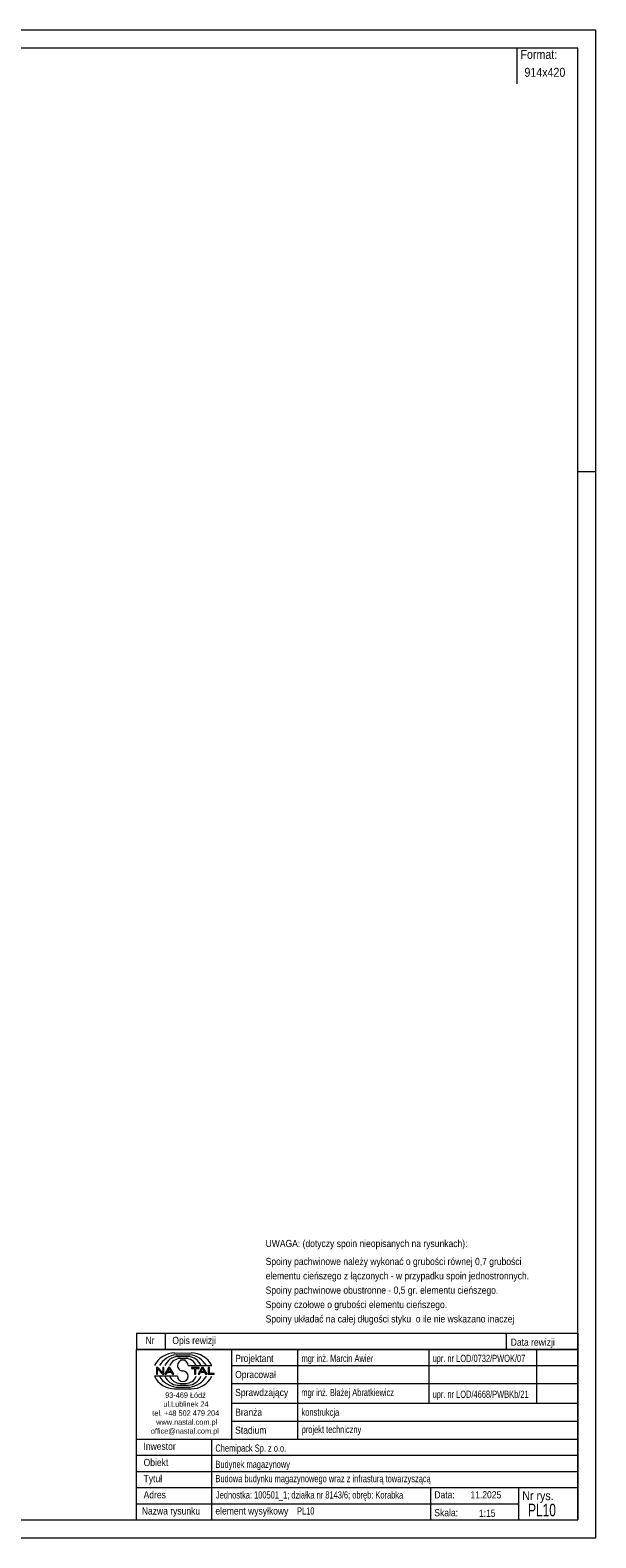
# Model space of a CAD drawing. Header units: millimetres. Extents: x 0 to 914, y 0 to 420.
# Tile 9 of 9: x 756 to 914, y 0 to 420. Entities that reach past the tile are written whole.
import ezdxf

# ---------------------------------------------------------------- set-up
doc = ezdxf.new("R2010")
doc.units = ezdxf.units.MM
doc.linetypes.add('XKITLINE00', pattern=[0])
doc.layers.add('Arkusz rysunku', color=3, linetype='Continuous', lineweight=0)
doc.layers.add('Inny typ obiektu', color=7, linetype='Continuous', lineweight=0)
doc.styles.add('ARIAL', font='ARIAL.TTF')

msp = doc.modelspace()

# ---------------------------------------------------------------- linework, layer by layer
at = {"layer": 'Arkusz rysunku', "linetype": 'XKITLINE00', "lineweight": 0}
for p, q in [((914, 420), (0, 420)), ((914, 0), (914, 420)), ((909, 415), (5, 415)), ((909, 5), (909, 415)), ((914, 297), (909, 297)), ((5, 5), (909, 5)), ((0, 0), (914, 0))]:
    msp.add_line(p, q, dxfattribs=at)
at = {"layer": 'Inny typ obiektu', "linetype": 'XKITLINE00', "lineweight": 0}
for p, q in [((892, 415), (892, 405)), ((786, 57), (786, 52.5)), ((786, 57), (909, 57)), ((794, 57), (794, 52.5)), ((889, 57), (889, 52.5)), ((909, 57), (909, 52.5)), ((909, 52.5), (786, 52.5)), ((786, 5), (786, 52.5)), ((786, 52.5), (909, 52.5)), ((796.62, 51.49), (801.23, 51.5)), ((797.07, 50.99), (800.86, 51)), ((797.46, 50.49), (800.45, 50.49)), ((812.5, 52.5), (812.5, 27.5)), ((831, 27.5), (831, 52.5)), ((867.5, 52.5), (867.5, 37.5)), ((897.5, 52.5), (897.5, 37.5)), ((909, 52.5), (909, 5)), ((791.93, 47.44), (791.57, 47.44)), ((791.57, 47.44), (791.57, 45.56)), ((791.9, 47.04), (793.29, 45.56)), ((791.9, 45.56), (791.9, 47.04)), ((793.31, 45.96), (791.93, 47.44)), ((793.65, 47.44), (793.31, 47.44)), ((793.31, 47.44), (793.31, 45.96)), ((793.65, 45.56), (793.65, 47.44)), ((794.96, 47.44), (793.94, 45.56)), ((794.71, 46.33), (795.14, 47.24)), ((795.6, 46.33), (794.71, 46.33)), ((795.33, 47.44), (794.96, 47.44)), ((795.14, 47.24), (795.6, 46.33)), ((796.41, 45.56), (795.33, 47.44)), ((798.2, 49.98), (799.73, 49.99)), ((800.42, 47.99), (806.98, 47.99)), ((803.43, 47.44), (801.34, 47.44)), ((801.34, 47.44), (801.34, 47.22)), ((801.34, 47.22), (802.21, 47.22)), ((802.21, 47.22), (802.21, 45.56)), ((802.56, 45.56), (802.56, 47.22)), ((802.56, 47.22), (803.43, 47.22)), ((804.21, 47.44), (803.2, 45.56)), ((803.43, 47.22), (803.43, 47.44)), ((803.96, 46.33), (804.39, 47.24)), ((804.86, 46.33), (803.96, 46.33)), ((804.59, 47.44), (804.21, 47.44)), ((804.4, 47.24), (804.39, 47.24)), ((804.4, 47.24), (804.86, 46.33)), ((805.67, 45.56), (804.59, 47.44)), ((806.36, 47.44), (806.01, 47.44)), ((806.01, 47.44), (806.01, 45.56)), ((806.36, 45.78), (806.36, 47.44)), ((812.5, 48), (909, 48)), ((797.43, 45.01), (791, 45.01)), ((791.57, 45.56), (791.9, 45.56)), ((793.29, 45.56), (793.65, 45.56)), ((793.94, 45.56), (794.31, 45.56)), ((794.31, 45.56), (794.61, 46.13)), ((794.61, 46.13), (795.71, 46.13)), ((795.71, 46.13), (796.02, 45.56)), ((796.02, 45.56), (796.41, 45.56)), ((797.07, 42.01), (800.86, 42)), ((797.46, 42.51), (800.45, 42.51)), ((798.2, 43.02), (799.73, 43.01)), ((802.21, 45.56), (802.56, 45.56)), ((803.2, 45.56), (803.57, 45.56)), ((803.57, 45.56), (803.86, 46.13)), ((803.86, 46.13), (804.96, 46.13)), ((804.96, 46.13), (805.27, 45.56)), ((805.27, 45.56), (805.67, 45.56)), ((806.01, 45.56), (807.66, 45.56)), ((807.66, 45.78), (806.36, 45.78)), ((807.66, 45.56), (807.66, 45.78)), ((812.5, 43), (909, 43)), ((796.62, 41.51), (801.23, 41.5)), ((812.5, 37.5), (909, 37.5)), ((812.5, 32.5), (909, 32.5)), ((786, 27.5), (909, 27.5)), ((807, 5), (807, 27.5)), ((786, 23), (909, 23)), ((786, 18.5), (909, 18.5)), ((786, 14), (909, 14)), ((868, 5), (868, 14)), ((892.5, 5), (892.5, 14)), ((786, 9.5), (892.5, 9.5)), ((786, 5), (909, 5))]:
    msp.add_line(p, q, dxfattribs=at)
for centre, radius, start, end in [((796.72, 45.08), 6.42, 90.8317, 153.0136), ((797.67, 45), 6.02, 95.7347, 150.2266), ((797.7, 46.42), 4.07, 93.3428, 157.3393), ((800.22, 46.41), 4.08, 22.7023, 86.7527), ((800.24, 44.98), 6.04, 29.8256, 84.1252), ((801.25, 45.07), 6.43, 27.0191, 90.199), ((798.33, 46.6), 3.38, 92.229, 155.8008), ((798.92, 47.99), 1.49, 0.0741, 179.9259), ((798.92, 47.99), 1.49, 179.9259, 270), ((798.92, 45), 1.49, 0.0741, 90), ((799.59, 46.6), 3.39, 24.2351, 87.5913), ((796.72, 47.92), 6.42, 206.9864, 269.1683), ((797.67, 48), 6.02, 209.7734, 264.2653), ((797.7, 46.58), 4.07, 202.6607, 266.6572), ((798.33, 46.4), 3.38, 204.1992, 267.771), ((798.92, 45.01), 1.49, 180.0741, 359.9259), ((799.59, 46.4), 3.39, 272.4087, 335.7649), ((800.22, 46.59), 4.08, 273.2473, 337.2977), ((800.24, 48.02), 6.04, 275.8748, 330.1744), ((801.25, 47.93), 6.43, 269.801, 332.9809)]:
    msp.add_arc(centre, radius, start, end, dxfattribs=at)

# ---------------------------------------------------------------- texts
at = {"layer": 'Inny typ obiektu', "style": 'ARIAL'}
for s, height, width, p in [('Format:', 2.5, 0.85, (893, 412)), ('914x420', 2.5, 0.85, (894.11, 407)), ('UWAGA: (dotyczy spoin nieopisanych na rysunkach):', 2, 0.85, (822, 81)), ('Spoiny pachwinowe należy wykonać o grubości równej 0,7 grubości', 2, 0.85, (822, 76)), ('elementu cieńszego z łączonych - w przypadku spoin jednostronnych.', 2, 0.85, (822, 72)), ('Spoiny pachwinowe obustronne - 0,5 gr. elementu cieńszego.', 2, 0.85, (822, 68)), ('Spoiny czołowe o grubości elementu cieńszego.', 2, 0.85, (822, 64)), ('Spoiny układać na całej długości styku  o ile nie wskazano inaczej', 2, 0.85, (822, 60)), ('Nr', 2, 0.85, (788.54, 54)), ('Opis rewizji', 2, 0.85, (796, 54)), ('Data rewizji', 2, 0.85, (890.28, 53.5)), ('Projektant', 2, 0.85, (813.5, 49)), ('mgr inż. Marcin Awier', 2, 0.68, (832, 49)), ('upr. nr LOD/0732/PWOK/07', 2, 0.68, (868.5, 49)), ('Opracował', 2, 0.85, (813.5, 44.5)), ('ul.Lublinek 24', 1.5, 0.85, (793.5, 36.5)), ('93-469 Łódź', 1.5, 0.85, (794, 39)), ('Sprawdzający', 2, 0.85, (813.5, 39.5)), ('mgr inż. Błażej Abratkiewicz', 2, 0.68, (831.94, 39.5)), ('upr. nr LOD/4668/PWBKb/21', 2, 0.68, (868.5, 39)), ('tel. +48 502 479 204', 1.5, 0.85, (790.41, 34)), ('Branża', 2, 0.85, (813.5, 34)), ('konstrukcja', 2, 0.68, (832, 34)), ('office@nastal.com.pl', 1.5, 0.85, (790, 29)), ('www.nastal.com.pl', 1.5, 0.85, (791.5, 31.5)), ('Stadium', 2, 0.85, (813.5, 29)), ('projekt techniczny', 2, 0.68, (832.04, 29.19)), ('Inwestor', 2, 0.85, (787.96, 24.5)), ('Chemipack Sp. z o.o.', 2, 0.68, (808, 24)), ('Obiekt', 2, 0.85, (788, 20)), ('Budynek magazynowy', 2, 0.68, (808, 19.5)), ('Tytuł', 2, 0.85, (788, 15.5)), ('Budowa budynku magazynowego wraz z infrasturą towarzyszącą', 2, 0.68, (808, 15.5)), ('Adres', 2, 0.85, (788, 11)), ('Jednostka: 100501_1; działka nr 8143/6; obręb: Korabka', 2, 0.68, (808.16, 10.96)), ('Data:', 2, 0.85, (869, 11)), ('11.2025', 2, 0.85, (879.06, 11)), ('Nr rys.', 2.5, 0.85, (893.5, 10.5)), ('Nazwa rysunku', 2, 0.85, (787.5, 6.5)), ('element wysyłkowy', 2, 0.85, (808, 6.5)), ('PL10', 2, 0.68, (830.75, 6.5)), ('PL10', 3.5, 0.68, (895.11, 6)), ('Skala:', 2, 0.85, (869, 6)), ('1:15', 2, 0.85, (881.42, 5.85))]:
    msp.add_text(s, height=height, dxfattribs=dict(at, width=width)).set_placement(p)

doc.saveas('drawing.dxf')
